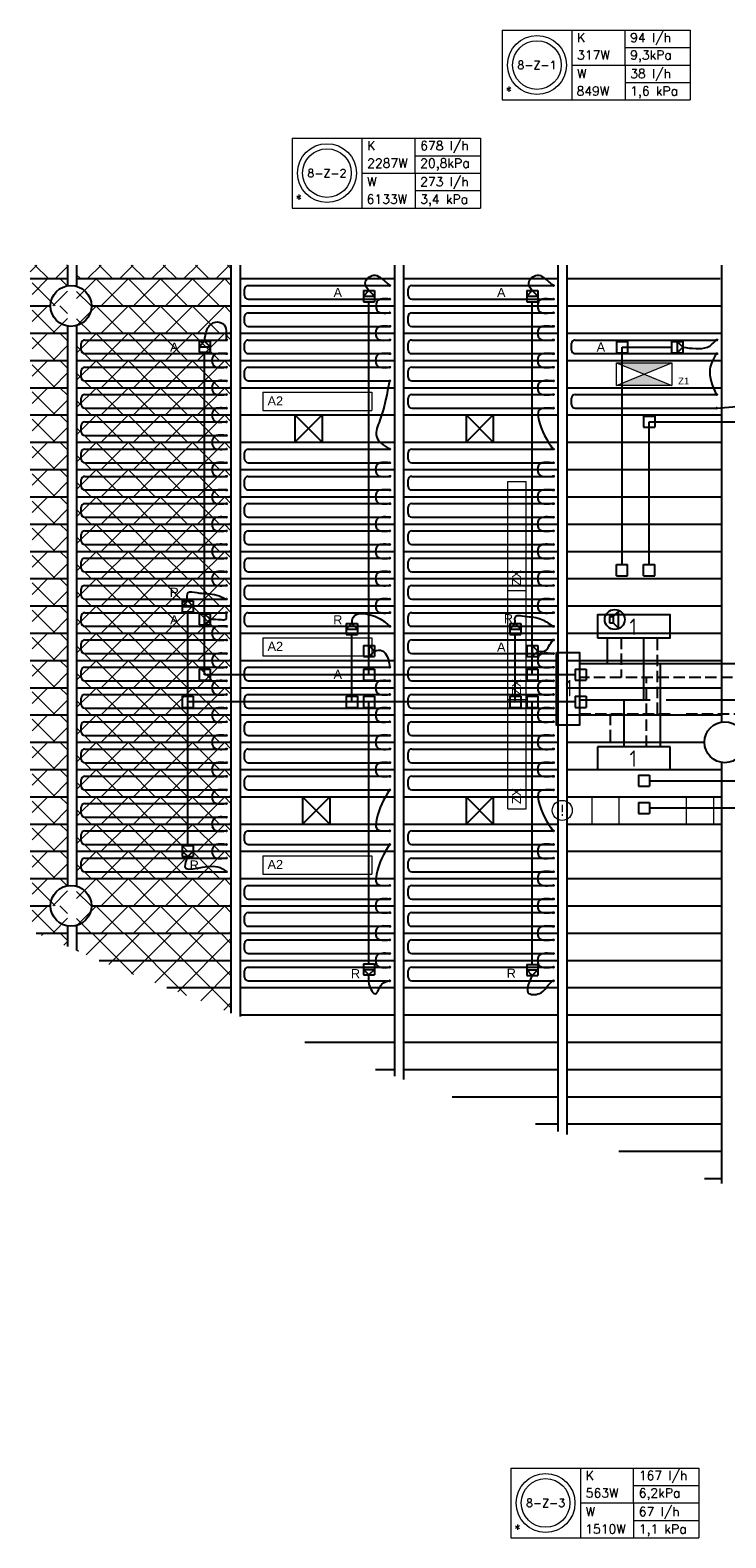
# Model space of a CAD drawing. Extents: x 2603 to 314299, y -540804 to -201914.
# Tile 4 of 15: x 143656 to 151318, y -287818 to -271231. Entities that reach past the tile are written whole.
import ezdxf
from ezdxf.enums import TextEntityAlignment as Align

# ---------------------------------------------------------------- set-up
doc = ezdxf.new("R2010")
doc.units = 0
doc.header["$LTSCALE"] = 25
for name, pattern in [('2322105', [47, 40, -7]), ('2322106', [47, 5, -2, 5, -2, 5, -2, 5, -2, 5, -2, 5, -7]), ('2322107', [2000, 1000, 1000]), ('2322108', [7, 5, -2])]:
    doc.linetypes.add(name, pattern=pattern)
for name, color, linetype in [('000Vermogens2', 7, 'CONTINUOUS'), ('60', 3, 'CONTINUOUS'), ('KP-bandraster', 5, 'CONTINUOUS'), ('KP-koppelingen', 6, 'CONTINUOUS'), ('KP-leidingen(aanvoer)', 5, 'CONTINUOUS'), ('KP-leidingen(retour)', 1, 'CONTINUOUS'), ('KP-Lucht aanvoer', 6, 'CONTINUOUS'), ('KP-Melders', 3, 'CONTINUOUS'), ('KP-panelen', 1, 'CONTINUOUS'), ('KP-registers', 4, 'CONTINUOUS'), ('KP-slangen', 7, 'CONTINUOUS'), ('KP-tekst', 7, 'CONTINUOUS'), ('SYM-W', 7, 'CONTINUOUS'), ('WL5501--', 130, 'CONTINUOUS'), ('WL5501--_GKW-A', 4, 'CONTINUOUS'), ('WL5502--', 130, 'CONTINUOUS'), ('WL561---_AANVOER', 10, 'CONTINUOUS'), ('WL561---_RETOUR', 10, 'CONTINUOUS')]:
    doc.layers.add(name, color=color, linetype=linetype)
for name, color, linetype, lineweight in [('KP-Aluminium', 8, 'CONTINUOUS', 18), ('KP-Lucht retour', 3, 'CONTINUOUS', 18), ('KP-Verlichting', 2, 'CONTINUOUS', 18), ('KP-voeding', 3, 'CONTINUOUS', 25)]:
    doc.layers.add(name, color=color, linetype=linetype, lineweight=lineweight)
doc.styles.add('arial', font='ARIAL.TTF')
doc.styles.add('Cofely vet', font='tahomabd.TTF')
doc.styles.add('ISO', font='ISO', dxfattribs={"height": 162})
doc.styles.add('VERWOL-1', font='ROMANS.SHX')
pattern_1 = [(45, (0, 0), (-176.7767, 176.7767), []), (135, (0, 0), (-176.7767, -176.7767), [])]

# ---------------------------------------------------------------- blocks, each defined once
blk = doc.blocks.new('Register A')
at = {"layer": 'KP-registers', "linetype": 'Continuous'}
for p, q in [((50, 115), (50, 185)), ((90, 225), (1644, 225)), ((90, 75), (1644, 75))]:
    blk.add_line(p, q, dxfattribs=at)
for centre in [(1650, 225), (1650, 75)]:
    blk.add_circle(centre, 6, dxfattribs=at)
for centre, start, end in [((90, 185), 90, 180), ((90, 115), 180, 270)]:
    blk.add_arc(centre, 40, start, end, dxfattribs=at)
blk = doc.blocks.new('A$C2CAE7ECD')
at = {"layer": '60', "color": 2, "linetype": 'Continuous'}
blk.add_lwpolyline([(5348, -35014), (5598, -35014), (5598, -35814), (5348, -35814)], close=True, dxfattribs=at)
at = {"layer": 'SYM-W', "color": 2, "linetype": 'Continuous'}
for p, q in [((5798, -36050), (5798, -36300)), ((6598, -36050), (5798, -36050)), ((6598, -36300), (6598, -36050)), ((5798, -36300), (6598, -36300))]:
    blk.add_line(p, q, dxfattribs=at)
blk.add_lwpolyline([(5798, -34850), (6598, -34850), (6598, -34600), (5798, -34600)], close=True, dxfattribs=at)
at = {"layer": 'WL5501--', "linetype": '2322105'}
for p, q in [((8728, -35539), (5598, -35539)), ((6087, -35539), (6087, -36050))]:
    blk.add_line(p, q, dxfattribs=at)
at = {"layer": 'WL5501--_GKW-A'}
blk.add_line((6308, -35539), (6308, -34850), dxfattribs=at)
at = {"layer": 'WL5502--', "linetype": '2322106'}
for p, q in [((6458, -35689), (6458, -34850)), ((5598, -35689), (9170, -35689)), ((5937, -35689), (5937, -36050))]:
    blk.add_line(p, q, dxfattribs=at)
at = {"layer": 'WL561---_AANVOER', "linetype": '2322107'}
for p, q in [((5908, -35139), (5908, -34850)), ((14119, -35139), (5598, -35139)), ((6487, -35139), (6487, -36050))]:
    blk.add_line(p, q, dxfattribs=at)
at = {"layer": 'WL561---_RETOUR', "linetype": '2322108'}
for p, q in [((6058, -34850), (6058, -35289)), ((14109, -35289), (5598, -35289)), ((6337, -36050), (6337, -35289))]:
    blk.add_line(p, q, dxfattribs=at)
at = {"layer": '60', "color": 1, "linetype": 'Continuous', "style": 'ISO'}
for p in [(6151, -34820), (5442, -35495), (6151, -36270)]:
    blk.add_text('1', height=180, dxfattribs=at).set_placement(p)

msp = doc.modelspace()

# ---------------------------------------------------------------- hatches: boundary and pattern name
at = {"layer": 'KP-Aluminium', "linetype": 'Continuous'}
h = msp.add_hatch(dxfattribs=at)
h.set_pattern_fill('ANSI37', color=256, scale=2000, style=0)
h.set_pattern_definition(pattern_1)
h.paths.add_polyline_path([(144068, -273815), (143656, -273815), (143656, -273965), (144068, -273965)])
h.paths.add_polyline_path([(145868, -273815), (144168, -273815), (144168, -273965), (145868, -273965)])
h = msp.add_hatch(dxfattribs=at)
h.set_pattern_fill('ANSI37', color=256, scale=2000, style=0)
h.set_pattern_definition([(45, (21.48, -30300), (-176.7767, 176.7767), []), (135, (21.48, -30300), (-176.7767, -176.7767), [])])
h.paths.add_polyline_path([(144068, -273965), (143678, -273965), (143678, -274265), (144068, -274265)])
h = msp.add_hatch(dxfattribs=at)
h.set_pattern_fill('ANSI37', color=256, scale=2000, style=0)
h.set_pattern_definition([(45, (-3578.52, -30900), (-176.7767, 176.7767), []), (135, (-3578.52, -30900), (-176.7767, -176.7767), [])])
h.paths.add_polyline_path([(145868, -273965), (144168, -273965), (144168, -274265), (145868, -274265)])
h = msp.add_hatch(dxfattribs=at)
h.set_pattern_fill('ANSI37', color=256, scale=2000, style=0)
h.set_pattern_definition([(45, (21.48, -30600), (-176.7767, 176.7767), []), (135, (21.48, -30600), (-176.7767, -176.7767), [])])
h.paths.add_polyline_path([(144068, -274265), (143678, -274265), (143678, -274565), (144068, -274565)])
h = msp.add_hatch(dxfattribs=at)
h.set_pattern_fill('ANSI37', color=256, scale=2000, style=0)
h.set_pattern_definition([(45, (-3578.52, -31200), (-176.7767, 176.7767), []), (135, (-3578.52, -31200), (-176.7767, -176.7767), [])])
h.paths.add_polyline_path([(145868, -274265), (144168, -274265), (144168, -274565), (145868, -274565)])
h = msp.add_hatch(dxfattribs=at)
h.set_pattern_fill('ANSI37', color=256, scale=2000, style=0)
h.set_pattern_definition([(45, (21.48, -30900), (-176.7767, 176.7767), []), (135, (21.48, -30900), (-176.7767, -176.7767), [])])
h.paths.add_polyline_path([(144068, -274565), (143678, -274565), (143678, -274865), (144068, -274865)])
h = msp.add_hatch(dxfattribs=at)
h.set_pattern_fill('ANSI37', color=256, scale=2000, style=0)
h.set_pattern_definition([(45, (-3578.52, -31500), (-176.7767, 176.7767), []), (135, (-3578.52, -31500), (-176.7767, -176.7767), [])])
h.paths.add_polyline_path([(145868, -274565), (144168, -274565), (144168, -274865), (145868, -274865)])
h = msp.add_hatch(dxfattribs=at)
h.set_pattern_fill('ANSI37', color=256, scale=2000, style=0)
h.set_pattern_definition([(45, (21.48, -31200), (-176.7767, 176.7767), []), (135, (21.48, -31200), (-176.7767, -176.7767), [])])
h.paths.add_polyline_path([(144068, -274865), (143678, -274865), (143678, -275165), (144068, -275165)])
h = msp.add_hatch(dxfattribs=at)
h.set_pattern_fill('ANSI37', color=256, scale=2000, style=0)
h.set_pattern_definition([(45, (-3578.52, -31800), (-176.7767, 176.7767), []), (135, (-3578.52, -31800), (-176.7767, -176.7767), [])])
h.paths.add_polyline_path([(145868, -274865), (144168, -274865), (144168, -275165), (145868, -275165)])
h = msp.add_hatch(dxfattribs=at)
h.set_pattern_fill('ANSI37', color=256, scale=2000, style=0)
h.set_pattern_definition([(45, (21.48, -31500), (-176.7767, 176.7767), []), (135, (21.48, -31500), (-176.7767, -176.7767), [])])
h.paths.add_polyline_path([(144068, -275165), (143678, -275165), (143678, -275465), (144068, -275465)])
h = msp.add_hatch(dxfattribs=at)
h.set_pattern_fill('ANSI37', color=256, scale=2000, style=0)
h.set_pattern_definition([(45, (-3578.52, -32100), (-176.7767, 176.7767), []), (135, (-3578.52, -32100), (-176.7767, -176.7767), [])])
h.paths.add_polyline_path([(145868, -275165), (144168, -275165), (144168, -275465), (145868, -275465)])
h = msp.add_hatch(dxfattribs=at)
h.set_pattern_fill('ANSI37', color=256, scale=2000, style=0)
h.set_pattern_definition([(45, (21.48, -31800), (-176.7767, 176.7767), []), (135, (21.48, -31800), (-176.7767, -176.7767), [])])
h.paths.add_polyline_path([(144068, -275465), (143678, -275465), (143678, -275765), (144068, -275765)])
h = msp.add_hatch(dxfattribs=at)
h.set_pattern_fill('ANSI37', color=256, scale=2000, style=0)
h.set_pattern_definition([(45, (-3578.52, -32400), (-176.7767, 176.7767), []), (135, (-3578.52, -32400), (-176.7767, -176.7767), [])])
h.paths.add_polyline_path([(145868, -275465), (144168, -275465), (144168, -275765), (145868, -275765)])
h = msp.add_hatch(dxfattribs=at)
h.set_pattern_fill('ANSI37', color=256, scale=2000, style=0)
h.set_pattern_definition([(45, (21.48, -32100), (-176.7767, 176.7767), []), (135, (21.48, -32100), (-176.7767, -176.7767), [])])
h.paths.add_polyline_path([(144068, -275765), (143678, -275765), (143678, -276065), (144068, -276065)])
h = msp.add_hatch(dxfattribs=at)
h.set_pattern_fill('ANSI37', color=256, scale=2000, style=0)
h.set_pattern_definition([(45, (-3578.52, -32700), (-176.7767, 176.7767), []), (135, (-3578.52, -32700), (-176.7767, -176.7767), [])])
h.paths.add_polyline_path([(145868, -275765), (144168, -275765), (144168, -276065), (145868, -276065)])
h = msp.add_hatch(dxfattribs=at)
h.set_pattern_fill('ANSI37', color=256, scale=2000, style=0)
h.set_pattern_definition([(45, (21.48, -32400), (-176.7767, 176.7767), []), (135, (21.48, -32400), (-176.7767, -176.7767), [])])
h.paths.add_polyline_path([(144068, -276065), (143678, -276065), (143678, -276365), (144068, -276365)])
h = msp.add_hatch(dxfattribs=at)
h.set_pattern_fill('ANSI37', color=256, scale=2000, style=0)
h.set_pattern_definition([(45, (-3578.52, -33000), (-176.7767, 176.7767), []), (135, (-3578.52, -33000), (-176.7767, -176.7767), [])])
h.paths.add_polyline_path([(145868, -276065), (144168, -276065), (144168, -276365), (145868, -276365)])
h = msp.add_hatch(dxfattribs=at)
h.set_pattern_fill('ANSI37', color=256, scale=2000, style=0)
h.set_pattern_definition([(45, (21.48, -32700), (-176.7767, 176.7767), []), (135, (21.48, -32700), (-176.7767, -176.7767), [])])
h.paths.add_polyline_path([(144068, -276365), (143678, -276365), (143678, -276665), (144068, -276665)])
h = msp.add_hatch(dxfattribs=at)
h.set_pattern_fill('ANSI37', color=256, scale=2000, style=0)
h.set_pattern_definition([(45, (-3578.52, -33300), (-176.7767, 176.7767), []), (135, (-3578.52, -33300), (-176.7767, -176.7767), [])])
h.paths.add_polyline_path([(145868, -276365), (144168, -276365), (144168, -276665), (145868, -276665)])
h = msp.add_hatch(dxfattribs=at)
h.set_pattern_fill('ANSI37', color=256, scale=2000, style=0)
h.set_pattern_definition([(45, (21.48, -33000), (-176.7767, 176.7767), []), (135, (21.48, -33000), (-176.7767, -176.7767), [])])
h.paths.add_polyline_path([(144068, -276665), (143678, -276665), (143678, -276965), (144068, -276965)])
h = msp.add_hatch(dxfattribs=at)
h.set_pattern_fill('ANSI37', color=256, scale=2000, style=0)
h.set_pattern_definition([(45, (-3578.52, -33600), (-176.7767, 176.7767), []), (135, (-3578.52, -33600), (-176.7767, -176.7767), [])])
h.paths.add_polyline_path([(145868, -276665), (144168, -276665), (144168, -276965), (145868, -276965)])
h = msp.add_hatch(dxfattribs=at)
h.set_pattern_fill('ANSI37', color=256, scale=2000, style=0)
h.set_pattern_definition([(45, (21.48, -33300), (-176.7767, 176.7767), []), (135, (21.48, -33300), (-176.7767, -176.7767), [])])
h.paths.add_polyline_path([(144068, -276965), (143678, -276965), (143678, -277265), (144068, -277265)])
h = msp.add_hatch(dxfattribs=at)
h.set_pattern_fill('ANSI37', color=256, scale=2000, style=0)
h.set_pattern_definition([(45, (-3578.52, -33900), (-176.7767, 176.7767), []), (135, (-3578.52, -33900), (-176.7767, -176.7767), [])])
h.paths.add_polyline_path([(145868, -276965), (144168, -276965), (144168, -277265), (145868, -277265)])
h = msp.add_hatch(dxfattribs=at)
h.set_pattern_fill('ANSI37', color=256, scale=2000, style=0)
h.set_pattern_definition([(45, (21.48, -33600), (-176.7767, 176.7767), []), (135, (21.48, -33600), (-176.7767, -176.7767), [])])
h.paths.add_polyline_path([(144068, -277265), (143678, -277265), (143678, -277565), (144068, -277565)])
h = msp.add_hatch(dxfattribs=at)
h.set_pattern_fill('ANSI37', color=256, scale=2000, style=0)
h.set_pattern_definition([(45, (-3578.52, -34200), (-176.7767, 176.7767), []), (135, (-3578.52, -34200), (-176.7767, -176.7767), [])])
h.paths.add_polyline_path([(145868, -277265), (144168, -277265), (144168, -277565), (145868, -277565)])
h = msp.add_hatch(dxfattribs=at)
h.set_pattern_fill('ANSI37', color=256, scale=2000, style=0)
h.set_pattern_definition([(45, (21.48, -33900), (-176.7767, 176.7767), []), (135, (21.48, -33900), (-176.7767, -176.7767), [])])
h.paths.add_polyline_path([(144068, -277565), (143678, -277565), (143678, -277865), (144068, -277865)])
h = msp.add_hatch(dxfattribs=at)
h.set_pattern_fill('ANSI37', color=256, scale=2000, style=0)
h.set_pattern_definition([(45, (-3578.52, -34500), (-176.7767, 176.7767), []), (135, (-3578.52, -34500), (-176.7767, -176.7767), [])])
h.paths.add_polyline_path([(145868, -277565), (144168, -277565), (144168, -277865), (145868, -277865)])
h = msp.add_hatch(dxfattribs=at)
h.set_pattern_fill('ANSI37', color=256, scale=2000, style=0)
h.set_pattern_definition([(45, (21.48, -34200), (-176.7767, 176.7767), []), (135, (21.48, -34200), (-176.7767, -176.7767), [])])
h.paths.add_polyline_path([(144068, -277865), (143678, -277865), (143678, -278165), (144068, -278165)])
h = msp.add_hatch(dxfattribs=at)
h.set_pattern_fill('ANSI37', color=256, scale=2000, style=0)
h.set_pattern_definition([(45, (-3578.52, -34800), (-176.7767, 176.7767), []), (135, (-3578.52, -34800), (-176.7767, -176.7767), [])])
h.paths.add_polyline_path([(145868, -277865), (144168, -277865), (144168, -278165), (145868, -278165)])
h = msp.add_hatch(dxfattribs=at)
h.set_pattern_fill('ANSI37', color=256, scale=2000, style=0)
h.set_pattern_definition([(45, (21.48, -34500), (-176.7767, 176.7767), []), (135, (21.48, -34500), (-176.7767, -176.7767), [])])
h.paths.add_polyline_path([(144068, -278165), (143678, -278165), (143678, -278465), (144068, -278465)])
h = msp.add_hatch(dxfattribs=at)
h.set_pattern_fill('ANSI37', color=256, scale=2000, style=0)
h.set_pattern_definition([(45, (-3578.52, -35100), (-176.7767, 176.7767), []), (135, (-3578.52, -35100), (-176.7767, -176.7767), [])])
h.paths.add_polyline_path([(145868, -278165), (144168, -278165), (144168, -278465), (145868, -278465)])
h = msp.add_hatch(dxfattribs=at)
h.set_pattern_fill('ANSI37', color=256, scale=2000, style=0)
h.set_pattern_definition([(45, (21.48, -34800), (-176.7767, 176.7767), []), (135, (21.48, -34800), (-176.7767, -176.7767), [])])
h.paths.add_polyline_path([(144068, -278465), (143678, -278465), (143678, -278765), (144068, -278765)])
h = msp.add_hatch(dxfattribs=at)
h.set_pattern_fill('ANSI37', color=256, scale=2000, style=0)
h.set_pattern_definition([(45, (-3578.52, -35400), (-176.7767, 176.7767), []), (135, (-3578.52, -35400), (-176.7767, -176.7767), [])])
h.paths.add_polyline_path([(145868, -278465), (144168, -278465), (144168, -278765), (145868, -278765)])
h = msp.add_hatch(dxfattribs=at)
h.set_pattern_fill('ANSI37', color=256, scale=2000, style=0)
h.set_pattern_definition([(45, (21.48, -35100), (-176.7767, 176.7767), []), (135, (21.48, -35100), (-176.7767, -176.7767), [])])
h.paths.add_polyline_path([(144068, -278765), (143678, -278765), (143678, -279065), (144068, -279065)])
h = msp.add_hatch(dxfattribs=at)
h.set_pattern_fill('ANSI37', color=256, scale=2000, style=0)
h.set_pattern_definition([(45, (-3578.52, -35700), (-176.7767, 176.7767), []), (135, (-3578.52, -35700), (-176.7767, -176.7767), [])])
h.paths.add_polyline_path([(145868, -278765), (144168, -278765), (144168, -279065), (145868, -279065)])
h = msp.add_hatch(dxfattribs=at)
h.set_pattern_fill('ANSI37', color=256, scale=2000, style=0)
h.set_pattern_definition([(45, (21.48, -35400), (-176.7767, 176.7767), []), (135, (21.48, -35400), (-176.7767, -176.7767), [])])
h.paths.add_polyline_path([(144068, -279065), (143678, -279065), (143678, -279365), (144068, -279365)])
h = msp.add_hatch(dxfattribs=at)
h.set_pattern_fill('ANSI37', color=256, scale=2000, style=0)
h.set_pattern_definition([(45, (-3578.52, -36000), (-176.7767, 176.7767), []), (135, (-3578.52, -36000), (-176.7767, -176.7767), [])])
h.paths.add_polyline_path([(145868, -279065), (144168, -279065), (144168, -279365), (145868, -279365)])
h = msp.add_hatch(dxfattribs=at)
h.set_pattern_fill('ANSI37', color=256, scale=2000, style=0)
h.set_pattern_definition([(45, (21.48, -35700), (-176.7767, 176.7767), []), (135, (21.48, -35700), (-176.7767, -176.7767), [])])
h.paths.add_polyline_path([(144068, -279365), (143678, -279365), (143678, -279665), (144068, -279665)])
h = msp.add_hatch(dxfattribs=at)
h.set_pattern_fill('ANSI37', color=256, scale=2000, style=0)
h.set_pattern_definition([(45, (-3578.52, -36300), (-176.7767, 176.7767), []), (135, (-3578.52, -36300), (-176.7767, -176.7767), [])])
h.paths.add_polyline_path([(145868, -279365), (144168, -279365), (144168, -279665), (145868, -279665)])
h = msp.add_hatch(dxfattribs=at)
h.set_pattern_fill('ANSI37', color=256, scale=2000, style=0)
h.set_pattern_definition([(45, (21.48, -36000), (-176.7767, 176.7767), []), (135, (21.48, -36000), (-176.7767, -176.7767), [])])
h.paths.add_polyline_path([(144068, -279665), (143678, -279665), (143678, -279965), (144068, -279965)])
h = msp.add_hatch(dxfattribs=at)
h.set_pattern_fill('ANSI37', color=256, scale=2000, style=0)
h.set_pattern_definition([(45, (-3578.52, -36600), (-176.7767, 176.7767), []), (135, (-3578.52, -36600), (-176.7767, -176.7767), [])])
h.paths.add_polyline_path([(145868, -279665), (144168, -279665), (144168, -279965), (145868, -279965)])
h = msp.add_hatch(dxfattribs=at)
h.set_pattern_fill('ANSI37', color=256, scale=2000, style=0)
h.set_pattern_definition([(45, (21.48, -36300), (-176.7767, 176.7767), []), (135, (21.48, -36300), (-176.7767, -176.7767), [])])
h.paths.add_polyline_path([(144068, -279965), (143678, -279965), (143678, -280265), (144068, -280265)])
h = msp.add_hatch(dxfattribs=at)
h.set_pattern_fill('ANSI37', color=256, scale=2000, style=0)
h.set_pattern_definition([(45, (-3578.52, -36900), (-176.7767, 176.7767), []), (135, (-3578.52, -36900), (-176.7767, -176.7767), [])])
h.paths.add_polyline_path([(145868, -279965), (144168, -279965), (144168, -280265), (145868, -280265)])
h = msp.add_hatch(dxfattribs=at)
h.set_pattern_fill('ANSI37', color=256, scale=2000, style=0)
h.set_pattern_definition([(45, (21.48, -36600), (-176.7767, 176.7767), []), (135, (21.48, -36600), (-176.7767, -176.7767), [])])
h.paths.add_polyline_path([(144068, -280265), (143678, -280265), (143678, -280565), (144068, -280565)])
h = msp.add_hatch(dxfattribs=at)
h.set_pattern_fill('ANSI37', color=256, scale=2000, style=0)
h.set_pattern_definition([(45, (-3578.52, -37200), (-176.7767, 176.7767), []), (135, (-3578.52, -37200), (-176.7767, -176.7767), [])])
h.paths.add_polyline_path([(145868, -280265), (144168, -280265), (144168, -280565), (145868, -280565)])
h = msp.add_hatch(dxfattribs=at)
h.set_pattern_fill('ANSI37', color=256, scale=2000, style=0)
h.set_pattern_definition([(45, (21.48, -36900), (-176.7767, 176.7767), []), (135, (21.48, -36900), (-176.7767, -176.7767), [])])
h.paths.add_polyline_path([(144068, -280565), (143678, -280565), (143678, -280865), (144068, -280865)])
h = msp.add_hatch(dxfattribs=at)
h.set_pattern_fill('ANSI37', color=256, scale=2000, style=0)
h.set_pattern_definition([(45, (-3578.52, -37500), (-176.7767, 176.7767), []), (135, (-3578.52, -37500), (-176.7767, -176.7767), [])])
h.paths.add_polyline_path([(145868, -280565), (144168, -280565), (144168, -280865), (145868, -280865)])
h = msp.add_hatch(dxfattribs=at)
h.set_pattern_fill('ANSI37', color=256, scale=2000, style=0)
h.set_pattern_definition([(45, (21.48, -37200), (-176.7767, 176.7767), []), (135, (21.48, -37200), (-176.7767, -176.7767), [])])
h.paths.add_polyline_path([(144068, -280865), (143678, -280865), (143678, -281165), (144068, -281165)])
h = msp.add_hatch(dxfattribs=at)
h.set_pattern_fill('ANSI37', color=256, scale=2000, style=0)
h.set_pattern_definition([(45, (-3578.52, -37800), (-176.7767, 176.7767), []), (135, (-3578.52, -37800), (-176.7767, -176.7767), [])])
h.paths.add_polyline_path([(145868, -280865), (144168, -280865), (144168, -281165), (145868, -281165)])
h = msp.add_hatch(dxfattribs=at)
h.set_pattern_fill('ANSI37', color=256, scale=2000, style=0)
h.set_pattern_definition(pattern_1)
h.paths.add_polyline_path([(144068, -281165), (143723, -281165), (144068, -281314)])
h.paths.add_polyline_path([(144813, -281165), (144168, -281165), (144168, -281357), (144193, -281368), (144418, -281465), (145546, -281465, -0.003109)])
h.paths.add_polyline_path([(145868, -281165), (144813, -281165, 0.003109), (145546, -281465), (145868, -281465)])
h.paths.add_polyline_path([(145868, -281594, -0.001361), (145546, -281465), (144418, -281465), (144571, -281531), (145163, -281765), (145868, -281765)])
h.paths.add_polyline_path([(145868, -281765), (145163, -281765), (145868, -282044)])
h.paths.add_polyline_path([(145868, -281465), (145546, -281465, 0.001361), (145868, -281594)])
at = {"layer": 'KP-Verlichting', "linetype": 'Continuous'}
h = msp.add_hatch(color=256, dxfattribs=at)
h.paths.add_polyline_path([(150113, -274890), (150418, -275015), (150722, -274890)])
h.paths.add_polyline_path([(150722, -275141), (150418, -275015), (150113, -275141)])

# ---------------------------------------------------------------- linework, layer by layer
at = {"layer": '000Vermogens2', "linetype": 'Continuous', "lineweight": 0}
for p, q in [((148853, -271231), (148853, -271999)), ((148853, -271231), (150926, -271231)), ((149621, -271231), (149621, -271999)), ((150207, -271615), (150207, -271231)), ((150926, -271231), (150926, -271999)), ((150207, -271423), (150926, -271423)), ((149621, -271615), (150926, -271615)), ((150207, -271615), (150207, -271999)), ((150207, -271807), (150926, -271807)), ((148853, -271999), (150926, -271999)), ((146541, -272420), (146541, -273188)), ((146541, -272420), (148614, -272420)), ((147309, -272420), (147309, -273188)), ((147895, -272804), (147895, -272420)), ((148614, -272420), (148614, -273188)), ((147895, -272612), (148614, -272612)), ((147309, -272804), (148614, -272804)), ((147895, -272804), (147895, -273188)), ((147895, -272996), (148614, -272996)), ((146541, -273188), (148614, -273188)), ((148949, -287050), (148949, -287818)), ((148949, -287050), (151021, -287050)), ((149716, -287050), (149716, -287818)), ((150302, -287434), (150302, -287050)), ((151021, -287050), (151021, -287818)), ((150302, -287242), (151021, -287242)), ((149716, -287434), (151021, -287434)), ((150302, -287434), (150302, -287818)), ((150302, -287626), (151021, -287626)), ((148949, -287818), (151021, -287818))]:
    msp.add_line(p, q, dxfattribs=at)
for centre, radius in [((149237, -271615), 324), ((149237, -271615), 268), ((146925, -272804), 324), ((146925, -272804), 268), ((149332, -287434), 324), ((149332, -287434), 268)]:
    msp.add_circle(centre, radius, dxfattribs=at)
at = {"layer": 'KP-bandraster', "linetype": 'Continuous'}
for p, q in [((144068, -273815), (144068, -274044)), ((144168, -273815), (144168, -274049)), ((145868, -273815), (145868, -282044)), ((145968, -273815), (145968, -282084)), ((147668, -273815), (147668, -282740)), ((147768, -273815), (147768, -282776)), ((149468, -273816), (149468, -283346)), ((149568, -273816), (149568, -283379)), ((151268, -273816), (151268, -278844)), ((144068, -274487), (144068, -280644)), ((144168, -274482), (144168, -280649)), ((151268, -279287), (151268, -283921)), ((144068, -281087), (144068, -281314)), ((144168, -281082), (144168, -281357))]:
    msp.add_line(p, q, dxfattribs=at)
for centre in [(144106, -274265), (144106, -274265), (151306, -279065), (144106, -280865)]:
    msp.add_circle(centre, 225, dxfattribs=at)
at = {"layer": 'KP-koppelingen', "linetype": 'Continuous'}
for p, q in [((147326, -274097), (147447, -274097)), ((147326, -274097), (147326, -274219)), ((147386, -274097), (147326, -274158)), ((147326, -274158), (147447, -274158)), ((147447, -274158), (147386, -274097)), ((147447, -274097), (147447, -274219)), ((149126, -274097), (149247, -274097)), ((149126, -274097), (149126, -274219)), ((149186, -274097), (149126, -274158)), ((149126, -274158), (149247, -274158)), ((149247, -274158), (149186, -274097)), ((149247, -274097), (149247, -274219)), ((147326, -274219), (147447, -274219)), ((149126, -274219), (149247, -274219)), ((145517, -274653), (145639, -274653)), ((145517, -274653), (145517, -274775)), ((145578, -274653), (145517, -274714)), ((145639, -274714), (145578, -274653)), ((145639, -274653), (145639, -274775)), ((150113, -274658), (150235, -274658)), ((150113, -274658), (150113, -274780)), ((150235, -274658), (150235, -274780)), ((150720, -274658), (150842, -274658)), ((150720, -274658), (150720, -274780)), ((150781, -274658), (150781, -274780)), ((150842, -274719), (150781, -274658)), ((150842, -274658), (150842, -274780)), ((145517, -274714), (145639, -274714)), ((145517, -274775), (145639, -274775)), ((150113, -274780), (150235, -274780)), ((150720, -274780), (150842, -274780)), ((150781, -274780), (150842, -274719)), ((150412, -275478), (150534, -275478)), ((150412, -275478), (150412, -275600)), ((150534, -275478), (150534, -275600)), ((150412, -275600), (150534, -275600)), ((150113, -277233), (150113, -277111)), ((150113, -277111), (150235, -277111)), ((150235, -277233), (150235, -277111)), ((150412, -277233), (150412, -277111)), ((150412, -277111), (150534, -277111)), ((150534, -277233), (150534, -277111)), ((150113, -277233), (150235, -277233)), ((150412, -277233), (150534, -277233)), ((145330, -277509), (145451, -277509)), ((145330, -277509), (145330, -277631)), ((145391, -277509), (145330, -277570)), ((145330, -277570), (145451, -277570)), ((145330, -277631), (145451, -277631)), ((145451, -277570), (145391, -277509)), ((145451, -277509), (145451, -277631)), ((145517, -277651), (145639, -277651)), ((145517, -277651), (145517, -277773)), ((145578, -277651), (145578, -277773)), ((145639, -277712), (145578, -277651)), ((145639, -277651), (145639, -277773)), ((145517, -277773), (145639, -277773)), ((145578, -277773), (145639, -277712)), ((147138, -277759), (147260, -277759)), ((147138, -277759), (147138, -277881)), ((147199, -277759), (147138, -277820)), ((147138, -277820), (147260, -277820)), ((147260, -277820), (147199, -277759)), ((147260, -277759), (147260, -277881)), ((148938, -277759), (149060, -277759)), ((148938, -277759), (148938, -277881)), ((148999, -277759), (148938, -277820)), ((148938, -277820), (149060, -277820)), ((149060, -277820), (148999, -277759)), ((149060, -277759), (149060, -277881)), ((147138, -277881), (147260, -277881)), ((148938, -277881), (149060, -277881)), ((147326, -278001), (147447, -278001)), ((147326, -278001), (147326, -278123)), ((147326, -278123), (147447, -278123)), ((147386, -278001), (147386, -278123)), ((147447, -278062), (147386, -278001)), ((147386, -278123), (147447, -278062)), ((147447, -278001), (147447, -278123)), ((149126, -278001), (149247, -278001)), ((149126, -278001), (149126, -278123)), ((149126, -278123), (149247, -278123)), ((149186, -278001), (149186, -278123)), ((149247, -278062), (149186, -278001)), ((149186, -278123), (149247, -278062)), ((149247, -278001), (149247, -278123)), ((145517, -278261), (145639, -278261)), ((145517, -278261), (145517, -278383)), ((145639, -278261), (145639, -278383)), ((147326, -278261), (147447, -278261)), ((147326, -278261), (147326, -278383)), ((147447, -278261), (147447, -278383)), ((149126, -278261), (149247, -278261)), ((149126, -278261), (149126, -278383)), ((149247, -278261), (149247, -278383)), ((149657, -278261), (149778, -278261)), ((149657, -278261), (149657, -278383)), ((149778, -278261), (149778, -278383)), ((145517, -278383), (145639, -278383)), ((147326, -278383), (147447, -278383)), ((149126, -278383), (149247, -278383)), ((149657, -278383), (149778, -278383)), ((145330, -278560), (145451, -278560)), ((145330, -278560), (145330, -278682)), ((145451, -278560), (145451, -278682)), ((147138, -278560), (147260, -278560)), ((147138, -278560), (147138, -278682)), ((147260, -278560), (147260, -278682)), ((147326, -278560), (147447, -278560)), ((147326, -278560), (147326, -278682)), ((147447, -278560), (147447, -278682)), ((148938, -278560), (149060, -278560)), ((148938, -278560), (148938, -278682)), ((149060, -278560), (149060, -278682)), ((149126, -278560), (149247, -278560)), ((149126, -278560), (149126, -278682)), ((149247, -278560), (149247, -278682)), ((149657, -278560), (149778, -278560)), ((149657, -278560), (149657, -278682)), ((149778, -278560), (149778, -278682)), ((145330, -278682), (145451, -278682)), ((147138, -278682), (147260, -278682)), ((147326, -278682), (147447, -278682)), ((148938, -278682), (149060, -278682)), ((149126, -278682), (149247, -278682)), ((149657, -278682), (149778, -278682)), ((150354, -279428), (150476, -279428)), ((150354, -279428), (150354, -279549)), ((150476, -279428), (150476, -279549)), ((150354, -279549), (150476, -279549)), ((150354, -279727), (150476, -279727)), ((150354, -279727), (150354, -279849)), ((150476, -279727), (150476, -279849)), ((150354, -279849), (150476, -279849)), ((145330, -280201), (145451, -280201)), ((145330, -280201), (145330, -280322)), ((145330, -280262), (145451, -280262)), ((145391, -280322), (145330, -280262)), ((145451, -280262), (145391, -280322)), ((145451, -280201), (145451, -280322)), ((145330, -280322), (145451, -280322)), ((147326, -281504), (147447, -281504)), ((147326, -281504), (147326, -281625)), ((147326, -281565), (147447, -281565)), ((147386, -281625), (147326, -281565)), ((147326, -281625), (147447, -281625)), ((147447, -281565), (147386, -281625)), ((147447, -281504), (147447, -281625)), ((149126, -281510), (149247, -281510)), ((149126, -281510), (149126, -281631)), ((149126, -281570), (149247, -281570)), ((149186, -281631), (149126, -281570)), ((149126, -281631), (149247, -281631)), ((149247, -281570), (149186, -281631)), ((149247, -281510), (149247, -281631))]:
    msp.add_line(p, q, dxfattribs=at)
at = {"layer": 'KP-leidingen(aanvoer)', "linetype": 'Continuous'}
for p, q in [((147386, -278322), (147386, -274219)), ((149186, -278322), (149186, -274219)), ((145578, -278322), (145578, -274775)), ((150174, -277111), (150174, -274719)), ((150174, -274719), (150720, -274719)), ((149657, -278322), (145578, -278322)), ((150476, -279489), (152908, -279489))]:
    msp.add_line(p, q, dxfattribs=at)
at = {"layer": 'KP-leidingen(retour)', "linetype": 'Continuous'}
for p, q in [((150473, -277111), (150473, -275539)), ((150473, -275539), (156238, -275539)), ((145391, -280201), (145391, -277631)), ((147199, -278621), (147199, -277881)), ((148999, -278621), (148999, -277881)), ((149657, -278621), (145391, -278621)), ((147386, -281504), (147386, -278621)), ((149186, -281510), (149186, -278621)), ((150476, -279788), (152721, -279788))]:
    msp.add_line(p, q, dxfattribs=at)
at = {"layer": 'KP-Lucht aanvoer', "linetype": 'Continuous'}
for p, q in [((146572, -275465), (146572, -275765)), ((146572, -275465), (146872, -275465)), ((146872, -275465), (146572, -275765)), ((146872, -275765), (146572, -275465)), ((146872, -275465), (146872, -275765)), ((148456, -275465), (148456, -275765)), ((148456, -275465), (148756, -275465)), ((148756, -275465), (148456, -275765)), ((148756, -275765), (148456, -275465)), ((148756, -275465), (148756, -275765)), ((146572, -275765), (146872, -275765)), ((148456, -275765), (148756, -275765)), ((146656, -279665), (146656, -279965)), ((146656, -279665), (146956, -279665)), ((146956, -279665), (146656, -279965)), ((146956, -279965), (146656, -279665)), ((146956, -279665), (146956, -279965)), ((148456, -279665), (148456, -279965)), ((148456, -279665), (148756, -279665)), ((148756, -279665), (148456, -279965)), ((148756, -279965), (148456, -279665)), ((148756, -279665), (148756, -279965)), ((146656, -279965), (146956, -279965)), ((148456, -279965), (148756, -279965))]:
    msp.add_line(p, q, dxfattribs=at)
at = {"layer": 'KP-Lucht retour', "linetype": 'Continuous'}
for p, q in [((149840, -279665), (150140, -279665)), ((149840, -279665), (149840, -279965)), ((150140, -279665), (150140, -279965)), ((150882, -279665), (151182, -279665)), ((150882, -279665), (150882, -279965)), ((151182, -279665), (151182, -279965)), ((149840, -279965), (150140, -279965)), ((150882, -279965), (151182, -279965))]:
    msp.add_line(p, q, dxfattribs=at)
at = {"layer": 'KP-Melders', "linetype": 'Continuous'}
for p, q in [((150078, -277681), (150130, -277626)), ((150130, -277626), (150130, -277806)), ((150035, -277681), (150078, -277681)), ((150035, -277681), (150035, -277751)), ((150035, -277751), (150078, -277751)), ((150035, -277751), (150078, -277751)), ((150078, -277681), (150078, -277751)), ((150078, -277751), (150130, -277806))]:
    msp.add_line(p, q, dxfattribs=at)
msp.add_circle((150094, -277715), 110, dxfattribs=at)
at = {"layer": 'KP-panelen', "linetype": 'Continuous'}
for p, q in [((143656, -273965), (144068, -273965)), ((144168, -273965), (145868, -273965)), ((145968, -273965), (147668, -273965)), ((147768, -273965), (149468, -273965)), ((149568, -273965), (151256, -273965)), ((143656, -274265), (143881, -274265)), ((144331, -274265), (145868, -274265)), ((145968, -274265), (147668, -274265)), ((147768, -274265), (149468, -274265)), ((149568, -274265), (151268, -274265)), ((143656, -274565), (144068, -274565)), ((144168, -274565), (145868, -274565)), ((145968, -274565), (147668, -274565)), ((147768, -274565), (149468, -274565)), ((149568, -274565), (151268, -274565)), ((143656, -274865), (144068, -274865)), ((144168, -274865), (145868, -274865)), ((145968, -274865), (147668, -274865)), ((147768, -274865), (149468, -274865)), ((149568, -274865), (151268, -274865)), ((143656, -275165), (144068, -275165)), ((144168, -275165), (145868, -275165)), ((145968, -275165), (147668, -275165)), ((147768, -275165), (149468, -275165)), ((149568, -275165), (151268, -275165)), ((143656, -275465), (144068, -275465)), ((144168, -275465), (145868, -275465)), ((145968, -275465), (147668, -275465)), ((147768, -275465), (149468, -275465)), ((149568, -275465), (151268, -275465)), ((143656, -275765), (144068, -275765)), ((144168, -275765), (145868, -275765)), ((145968, -275765), (147668, -275765)), ((147768, -275765), (149468, -275765)), ((149568, -275765), (151268, -275765)), ((143656, -276065), (144068, -276065)), ((144168, -276065), (145868, -276065)), ((145968, -276065), (147668, -276065)), ((147768, -276065), (149468, -276065)), ((149568, -276065), (151268, -276065)), ((143656, -276365), (144068, -276365)), ((144168, -276365), (145868, -276365)), ((145968, -276365), (147668, -276365)), ((147768, -276365), (149468, -276365)), ((149568, -276365), (151268, -276365)), ((143656, -276665), (144068, -276665)), ((144168, -276665), (145868, -276665)), ((145968, -276665), (147668, -276665)), ((147768, -276665), (149468, -276665)), ((149568, -276665), (151268, -276665)), ((143656, -276965), (144068, -276965)), ((144168, -276965), (145868, -276965)), ((145968, -276965), (147668, -276965)), ((147768, -276965), (149468, -276965)), ((149568, -276965), (151268, -276965)), ((143656, -277265), (144068, -277265)), ((144168, -277265), (145868, -277265)), ((145968, -277265), (147668, -277265)), ((147768, -277265), (149468, -277265)), ((149568, -277265), (151268, -277265)), ((143656, -277565), (144068, -277565)), ((144168, -277565), (145868, -277565)), ((145968, -277565), (147668, -277565)), ((147768, -277565), (149468, -277565)), ((149568, -277565), (151268, -277565)), ((143656, -277865), (144068, -277865)), ((144168, -277865), (145868, -277865)), ((145968, -277865), (147668, -277865)), ((147768, -277865), (149468, -277865)), ((149568, -277865), (151268, -277865)), ((143656, -278165), (144068, -278165)), ((144168, -278165), (145868, -278165)), ((145968, -278165), (147668, -278165)), ((147768, -278165), (149468, -278165)), ((149568, -278165), (151268, -278165)), ((143656, -278465), (144068, -278465)), ((144168, -278465), (145868, -278465)), ((145968, -278465), (147668, -278465)), ((147768, -278465), (149468, -278465)), ((149568, -278465), (151268, -278465)), ((143656, -278765), (144068, -278765)), ((144168, -278765), (145868, -278765)), ((145968, -278765), (147668, -278765)), ((147768, -278765), (149468, -278765)), ((149568, -278765), (151268, -278765)), ((143656, -279065), (144068, -279065)), ((144168, -279065), (145868, -279065)), ((145968, -279065), (147668, -279065)), ((147768, -279065), (149468, -279065)), ((149568, -279065), (151081, -279065)), ((143656, -279365), (144068, -279365)), ((144168, -279365), (145868, -279365)), ((145968, -279365), (147668, -279365)), ((147768, -279365), (149468, -279365)), ((149568, -279365), (151268, -279365)), ((143656, -279665), (144068, -279665)), ((144168, -279665), (145868, -279665)), ((145968, -279665), (147668, -279665)), ((147768, -279665), (149468, -279665)), ((149568, -279665), (151268, -279665)), ((143656, -279965), (144068, -279965)), ((144168, -279965), (145868, -279965)), ((145968, -279965), (147668, -279965)), ((147768, -279965), (149468, -279965)), ((149568, -279965), (151268, -279965)), ((143656, -280265), (144068, -280265)), ((144168, -280265), (145868, -280265)), ((145968, -280265), (147668, -280265)), ((147768, -280265), (149468, -280265)), ((149568, -280265), (151268, -280265)), ((143656, -280565), (144068, -280565)), ((144168, -280565), (145868, -280565)), ((145968, -280565), (147668, -280565)), ((147768, -280565), (149468, -280565)), ((149568, -280565), (151268, -280565)), ((143656, -280865), (143881, -280865)), ((144331, -280865), (145868, -280865)), ((145968, -280865), (147668, -280865)), ((147768, -280865), (149468, -280865)), ((149568, -280865), (151268, -280865)), ((143723, -281165), (144068, -281165)), ((144168, -281165), (145868, -281165)), ((145968, -281165), (147668, -281165)), ((147768, -281165), (149468, -281165)), ((149568, -281165), (151268, -281165)), ((144418, -281465), (145868, -281465)), ((145968, -281465), (147668, -281465)), ((147768, -281465), (149468, -281465)), ((149568, -281465), (151268, -281465)), ((145163, -281765), (145868, -281765)), ((145968, -281765), (147668, -281765)), ((147768, -281765), (149468, -281765)), ((149568, -281765), (151268, -281765)), ((145968, -282065), (147668, -282065)), ((147768, -282065), (149468, -282065)), ((149568, -282065), (151268, -282065)), ((146681, -282365), (147668, -282365)), ((147768, -282365), (149468, -282365)), ((149568, -282365), (151268, -282365)), ((147459, -282665), (147668, -282665)), ((147768, -282665), (149468, -282665)), ((149568, -282665), (151268, -282665)), ((148305, -282965), (149468, -282965)), ((149568, -282965), (151268, -282965)), ((149221, -283265), (149468, -283265)), ((149568, -283265), (151268, -283265)), ((150137, -283565), (151268, -283565)), ((151081, -283865), (151268, -283865))]:
    msp.add_line(p, q, dxfattribs=at)
at = {"layer": 'KP-slangen', "linetype": 'Continuous'}
for points in [[(147386, -274097), (147346, -274010), (147438, -273928), (147572, -274003), (147618, -274040)], [(149186, -274097), (149146, -274010), (149238, -273928), (149372, -274003), (149418, -274040)], [(147617, -274190), (147475, -274219), (147475, -274312), (147617, -274340)], [(149398, -274191), (149256, -274219), (149256, -274312), (149398, -274341)], [(145578, -274653), (145606, -274521), (145697, -274442), (145776, -274460), (145812, -274640)], [(147612, -274490), (147470, -274519), (147470, -274612), (147612, -274640)], [(149398, -274490), (149256, -274519), (149256, -274612), (149398, -274640)], [(150842, -274719), (150985, -274734), (151117, -274717), (151212, -274640)], [(145812, -274790), (145670, -274819), (145670, -274912), (145812, -274940)], [(147612, -274790), (147470, -274819), (147470, -274912), (147612, -274940)], [(149398, -274790), (149256, -274819), (149256, -274912), (149398, -274940)], [(151212, -274790), (151142, -274959), (151212, -275240)], [(145812, -275090), (145670, -275119), (145670, -275212), (145812, -275240)], [(147612, -275090), (147507, -275523), (147470, -275698), (147612, -275840)], [(149398, -275090), (149256, -275119), (149256, -275212), (149398, -275240)], [(151212, -275390), (151949, -275337), (152628, -275345), (152942, -275390)], [(145812, -275390), (145670, -275419), (145670, -275512), (145812, -275540)], [(149398, -275390), (149256, -275419), (149256, -275512), (149412, -275840)], [(145812, -275690), (145670, -275719), (145670, -275812), (145812, -275840)], [(145812, -275990), (145670, -276019), (145670, -276112), (145812, -276140)], [(147612, -275990), (147470, -276019), (147470, -276112), (147612, -276140)], [(149398, -275990), (149256, -276019), (149256, -276112), (149398, -276140)], [(145812, -276290), (145670, -276319), (145670, -276412), (145812, -276440)], [(147612, -276290), (147470, -276319), (147470, -276412), (147612, -276440)], [(149398, -276290), (149256, -276319), (149256, -276412), (149398, -276440)], [(145812, -276590), (145670, -276619), (145670, -276712), (145812, -276740)], [(147612, -276590), (147470, -276619), (147470, -276712), (147612, -276740)], [(149398, -276590), (149256, -276619), (149256, -276712), (149398, -276740)], [(145812, -276890), (145670, -276919), (145670, -277012), (145812, -277040)], [(147612, -276890), (147470, -276919), (147470, -277012), (147612, -277040)], [(149398, -276890), (149256, -276919), (149256, -277012), (149398, -277040)], [(145812, -277190), (145670, -277219), (145670, -277312), (145812, -277340)], [(147612, -277190), (147470, -277219), (147470, -277312), (147612, -277340)], [(149398, -277190), (149256, -277219), (149256, -277312), (149398, -277340)], [(145391, -277509), (145396, -277419), (145490, -277419), (145711, -277447), (145812, -277490)], [(147612, -277490), (147470, -277519), (147470, -277612), (147612, -277640)], [(149398, -277490), (149256, -277519), (149256, -277612), (149398, -277640)], [(145639, -277712), (145759, -277716), (145810, -277711), (145818, -277646)], [(147199, -277759), (147213, -277691), (147490, -277697), (147618, -277790)], [(145812, -277790), (145670, -277819), (145670, -277912), (145812, -277940)], [(148999, -277759), (149008, -277675), (149072, -277675), (149272, -277706), (149412, -277790)], [(149247, -278062), (149338, -278054), (149369, -278010), (149412, -277940)], [(145812, -278090), (145670, -278119), (145670, -278212), (145812, -278240)], [(147447, -278062), (147532, -278058), (147566, -278087), (147618, -278240)], [(149398, -278090), (149256, -278119), (149256, -278212), (149398, -278240)], [(145812, -278390), (145670, -278419), (145670, -278512), (145812, -278540)], [(147612, -278390), (147470, -278419), (147470, -278512), (147612, -278540)], [(149398, -278390), (149256, -278419), (149256, -278512), (149398, -278540)], [(145812, -278690), (145670, -278719), (145670, -278812), (145812, -278840)], [(147612, -278690), (147470, -278719), (147470, -278812), (147612, -278840)], [(149398, -278690), (149256, -278719), (149256, -278812), (149398, -278840)], [(145812, -278990), (145670, -279019), (145670, -279112), (145812, -279140)], [(147612, -278990), (147470, -279019), (147470, -279112), (147612, -279140)], [(149398, -278990), (149256, -279019), (149256, -279112), (149398, -279140)], [(145812, -279290), (145670, -279319), (145670, -279412), (145812, -279440)], [(147612, -279290), (147470, -279319), (147470, -279412), (147612, -279440)], [(149398, -279290), (149256, -279319), (149256, -279412), (149398, -279440)], [(145812, -279590), (145670, -279619), (145670, -279712), (145812, -279740)], [(147612, -279590), (147470, -279919), (147470, -280012), (147612, -280040)], [(149398, -279590), (149256, -279619), (149256, -279712), (149412, -280040)], [(145812, -279890), (145670, -279919), (145670, -280012), (145812, -280040)], [(145812, -280190), (145670, -280219), (145670, -280312), (145812, -280340)], [(147612, -280190), (147470, -280519), (147470, -280612), (147612, -280640)], [(149398, -280190), (149256, -280219), (149256, -280312), (149398, -280340)], [(145391, -280322), (145361, -280433), (145721, -280435), (145818, -280490)], [(149398, -280490), (149256, -280519), (149256, -280612), (149398, -280640)], [(147612, -280790), (147470, -280819), (147470, -280912), (147612, -280940)], [(149398, -280790), (149256, -280819), (149256, -280912), (149398, -280940)], [(147612, -281090), (147470, -281119), (147470, -281212), (147612, -281240)], [(149398, -281090), (149256, -281119), (149256, -281212), (149398, -281240)], [(147612, -281390), (147470, -281419), (147470, -281512), (147612, -281540)], [(149398, -281390), (149256, -281419), (149256, -281512), (149398, -281540)], [(147386, -281625), (147386, -281727), (147458, -281832), (147530, -281727), (147612, -281690)], [(149186, -281631), (149149, -281828), (149283, -281821), (149361, -281739), (149412, -281690)]]:
    msp.add_spline(points, degree=3, dxfattribs=at)
at = {"layer": 'KP-Verlichting', "linetype": 'Continuous'}
for p, q in [((150113, -274890), (150722, -274890)), ((150113, -275141), (150113, -274890)), ((150113, -275141), (150722, -274890)), ((150113, -274890), (150722, -275141)), ((150722, -274890), (150722, -275141)), ((150722, -275141), (150113, -275141)), ((146218, -275215), (147418, -275215)), ((146218, -275215), (146218, -275415)), ((147418, -275215), (147418, -275415)), ((146218, -275415), (147418, -275415)), ((148918, -277396), (148918, -276196)), ((148918, -276196), (149118, -276196)), ((149118, -277396), (149118, -276196)), ((148918, -278596), (148918, -277396)), ((148918, -277396), (149118, -277396)), ((148918, -277396), (149118, -277396)), ((149118, -278596), (149118, -277396)), ((146218, -277915), (147418, -277915)), ((146218, -277915), (146218, -278115)), ((147418, -277915), (147418, -278115)), ((146218, -278115), (147418, -278115)), ((148918, -279796), (148918, -278596)), ((148918, -278596), (149118, -278596)), ((148918, -278596), (149118, -278596)), ((149118, -279796), (149118, -278596)), ((148918, -279796), (149118, -279796)), ((146218, -280315), (147418, -280315)), ((146218, -280315), (146218, -280515)), ((147418, -280315), (147418, -280515)), ((146218, -280515), (147418, -280515))]:
    msp.add_line(p, q, dxfattribs=at)
msp.add_circle((149516, -279815), 110, dxfattribs=at)

# ---------------------------------------------------------------- block references
at = {"layer": 'KP-registers', "linetype": 'Continuous'}
for p in [(145968, -274265), (147768, -274265), (145968, -274565), (147768, -274565), (144168, -274865), (145968, -274865), (147768, -274865), (149568, -274865), (144168, -275165), (145968, -275165), (147768, -275165), (144168, -275465), (147768, -275465), (149568, -275465), (144168, -275765), (144168, -276065), (145968, -276065), (147768, -276065), (144168, -276365), (145968, -276365), (147768, -276365), (144168, -276665), (145968, -276665), (147768, -276665), (144168, -276965), (145968, -276965), (147768, -276965), (144168, -277265), (145968, -277265), (147768, -277265), (144168, -277565), (145968, -277565), (147768, -277565), (144168, -277865), (145968, -277865), (147768, -277865), (144168, -278165), (147768, -278165), (144168, -278465), (145968, -278465), (147768, -278465), (144168, -278765), (145968, -278765), (147768, -278765), (144168, -279065), (145968, -279065), (147768, -279065), (144168, -279365), (145968, -279365), (147768, -279365), (144168, -279665), (145968, -279665), (147768, -279665), (144168, -279965), (144168, -280265), (145968, -280265), (147768, -280265), (144168, -280565), (147768, -280565), (145968, -280865), (147768, -280865), (145968, -281165), (147768, -281165), (145968, -281465), (147768, -281465), (145968, -281765), (147768, -281765)]:
    msp.add_blockref('Register A', p, dxfattribs=at)
at = {"layer": 'KP-voeding', "linetype": 'Continuous'}
msp.add_blockref('A$C2CAE7ECD', (144106, -243065), dxfattribs=at)

# ---------------------------------------------------------------- texts
at = {"layer": '000Vermogens2', "linetype": 'Continuous', "lineweight": 0, "style": 'VERWOL-1'}
for s, p in [('K', (149679, -271363)), ('94 l/h', (150263, -271363)), ('317W', (149679, -271555)), ('9,3kPa', (150263, -271555)), ('W', (149679, -271759)), ('38 l/h', (150263, -271759)), ('*', (148893, -271951)), ('849W', (149673, -271951)), ('1,6 kPa', (150263, -271951)), ('K', (147367, -272552)), ('678 l/h', (147951, -272552)), ('2287W', (147367, -272744)), ('20,8kPa', (147951, -272744)), ('W', (147367, -272949)), ('273 l/h', (147951, -272949)), ('*', (146581, -273141)), ('6133W', (147361, -273141)), ('3,4 kPa', (147951, -273141)), ('K', (149774, -287182)), ('167 l/h', (150358, -287182)), ('563W', (149774, -287374)), ('6,2kPa', (150358, -287374)), ('W', (149774, -287579)), ('67 l/h', (150358, -287579)), ('*', (148988, -287771)), ('1510W', (149768, -287771)), ('1,1 kPa', (150358, -287771))]:
    msp.add_text(s, height=100, dxfattribs=at).set_placement(p)
for s, p in [('8-Z-1', (149237, -271615)), ('8-Z-2', (146925, -272804)), ('8-Z-3', (149332, -287434))]:
    msp.add_text(s, height=90, dxfattribs=at).set_placement(p, align=Align.MIDDLE_CENTER)
at = {"layer": 'KP-tekst', "linetype": 'Continuous', "char_height": 100, "attachment_point": 5, "style": 'arial'}
for s, insert in [('\\A1;A', (147044, -274118)), ('\\A1;A', (148844, -274118)), ('\\A1;A', (145244, -274718)), ('\\A1;A', (149941, -274717)), ('\\A1;R', (145244, -277416)), ('\\A1;R', (148923, -277706)), ('\\A1;A', (145244, -277718)), ('\\A1;R', (147044, -277718)), ('\\A1;A', (148844, -278018)), ('\\A1;A', (147044, -278318)), ('\\A1;R', (145464, -280416)), ('\\A1;R', (147239, -281611)), ('\\A1;R', (148955, -281607))]:
    msp.add_mtext(s, dxfattribs=dict(at, insert=insert))
at = {"layer": 'KP-Verlichting', "linetype": 'Continuous', "attachment_point": 5}
for s, insert, char_height, style in [('\\A1;Z1', (150853, -275091), 75, 'arial'), ('\\A1;A2', (146356, -275310), 100, 'arial'), ('\\A1;A2', (146356, -278010), 100, 'arial'), ('\\A1;!', (149516, -279815), 125, 'Cofely vet'), ('\\A1;A2', (146356, -280410), 100, 'arial')]:
    msp.add_mtext(s, dxfattribs=dict(at, insert=insert, char_height=char_height, style=style))
at = {"layer": 'KP-Verlichting', "linetype": 'Continuous', "char_height": 100, "attachment_point": 5, "rotation": 90, "style": 'arial'}
for insert in [(149013, -277257), (149013, -278457), (149013, -279657)]:
    msp.add_mtext('\\A1;ZX', dxfattribs=dict(at, insert=insert))

doc.saveas('drawing.dxf')
